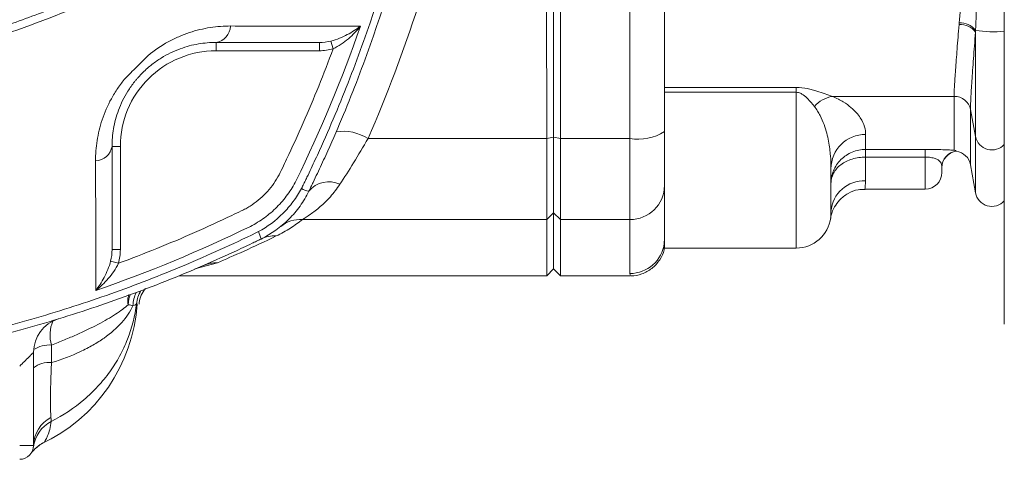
# Model space of a CAD drawing. Header units: millimetres. Extents: x 75 to 915, y -46 to 868.
# Tile 4 of 45: x 268 to 339, y -17 to 14. Entities that reach past the tile are written whole.
import ezdxf

# ---------------------------------------------------------------- set-up
doc = ezdxf.new("R2010")
doc.units = ezdxf.units.MM

msp = doc.modelspace()

# ---------------------------------------------------------------- linework, layer by layer
at = {"color": 7, "linetype": 'Continuous', "lineweight": 15}
for p, q in [((338.923, -7.559), (338.92, 99.441)), ((305.923, 5.844), (305.92, 86.036)), ((306.423, 5.945), (306.42, 85.935)), ((306.92, 86.036), (306.923, 5.845)), ((311.923, 5.845), (311.922, 37.912)), ((314.422, 38.013), (314.423, 6.346)), ((336.841, 13.531), (336.841, 5.982)), ((282.081, 12.781), (282.081, 12.181)), ((289.536, 12.781), (289.536, 12.181)), ((290.362, 12.882), (290.526, 12.32)), ((289.536, 12.181), (282.081, 12.181)), ((314.423, 9.527), (323.923, 9.528)), ((323.923, 9.528), (323.923, 9.182)), ((323.923, 9.182), (314.423, 9.182)), ((335.303, 8.886), (326.527, 8.886)), ((335.304, 4.999), (335.303, 8.886)), ((336.485, 7.929), (336.841, 5.982)), ((293.04, 5.844), (305.923, 5.844)), ((306.423, 5.945), (305.923, 5.844)), ((305.923, 0), (305.923, 5.844)), ((306.423, 5.945), (306.923, 5.845)), ((306.423, 0.49), (306.423, 5.945)), ((311.923, 5.845), (306.923, 5.845)), ((306.923, 5.845), (306.923, 0)), ((311.923, 0.001), (311.923, 5.845)), ((314.423, 6.346), (314.423, 2.45)), ((328.923, 6.142), (328.923, 5.059)), ((274.581, 5.28), (275.181, 5.28)), ((275.181, 5.28), (275.181, -2.175)), ((328.923, 5.059), (333.223, 5.059)), ((328.923, 4.505), (328.923, 5.059)), ((333.223, 4.505), (333.223, 5.059)), ((328.923, 4.505), (328.923, 2.783)), ((333.223, 4.505), (328.923, 4.505)), ((335.463, 4.93), (335.463, 4.941)), ((326.423, 3.668), (326.423, 0.578)), ((334.423, 3.752), (334.423, 3.391)), ((336.485, 3.949), (336.841, 1.932)), ((314.423, 2.45), (314.423, -1.401)), ((328.879, 2.191), (333.223, 2.191)), ((288.315, 0), (305.923, 0)), ((306.423, 0.49), (305.923, 0)), ((305.923, -4.06), (305.923, 0)), ((306.423, 0.49), (306.923, 0)), ((306.423, -3.56), (306.423, 0.49)), ((311.923, 0.001), (306.923, 0)), ((306.923, 0), (306.923, -4.06)), ((311.923, -3.899), (311.923, 0.001)), ((314.423, -1.401), (314.404, -1.709)), ((314.423, -2.06), (314.423, -1.524)), ((314.423, -2.06), (323.923, -2.059)), ((274.581, -2.175), (275.181, -2.175)), ((274.48, -3), (275.042, -3.164)), ((279.42, -4.061), (305.923, -4.06)), ((305.923, -4.06), (306.423, -3.56)), ((306.423, -3.56), (306.923, -4.06)), ((306.923, -4.06), (311.95, -4.06)), ((276.396, -6.103), (276.372, -6.092)), ((270.216, -9.059), (270.216, -10.327)), ((268.923, -9.573), (268.923, -16.311)), ((268.923, -16.311), (267.923, -16.311))]:
    msp.add_line(p, q, dxfattribs=at)
at = {"color": 8, "linetype": 'Continuous', "lineweight": 15}
for p, q in [((323.923, -2.059), (323.923, 9.182)), ((336.485, 7.929), (336.485, 3.949)), ((336.841, 5.982), (336.841, 1.932)), ((333.223, 2.191), (333.223, 4.505)), ((282.187, -3.118), (280.557, -3.562)), ((311.95, -3.999), (311.923, -3.899)), ((276.372, -6.092), (276.343, -6.081))]:
    msp.add_line(p, q, dxfattribs=at)
at = {"color": 8, "linetype": 'Continuous', "lineweight": 15, "flags": 128}
msp.add_lwpolyline([(275.888, -5.434), (275.801, -5.719), (275.74, -6.149)], dxfattribs=at)
at = {"color": 7, "linetype": 'Continuous', "lineweight": 15}
for centre, radius, start, end in [((281.87, 14.023), 1.261, 279.61992, 357.41788), ((335.762, 12.732), 1.342, 36.52875, 94.41835), ((335.753, 12.8), 1.394, 38.39472, 93.4684), ((282.081, 5.281), 6.9, 90.00162, 180.00162), ((326.955, 6.575), 2.35, 100.50052, 137.42814), ((335.319, 7.697), 1.189, 11.23013, 90.76272), ((291.223, 2.944), 3.423, 57.92508, 98.02878), ((312.522, 9.338), 3.545, 260.25806, 302.41765), ((328.91, 3.655), 2.487, 89.69846, 179.69522), ((273.338, 5.491), 1.261, 272.58532, 350.38362), ((335.623, 3.752), 1.2, 97.64003, 179.99927), ((335.623, 3.741), 1.2, 97.64333, 180.00162), ((335.304, 3.741), 1.2, 10.00162, 82.35991), ((333.223, 3.391), 1.2, 270.00162, 0.00162), ((289.138, 3.921), 1.919, 241.86665, 258.97055), ((290.214, 0.862), 1.862, 64.47289, 140.83911), ((311.948, 2.475), 2.475, 269.4201, 359.40805), ((328.784, 0.421), 2.366, 86.62825, 176.17462), ((338.023, 2.141), 1.2, 190.00162, 318.592), ((288.189, -2.306), 2.31, 86.87599, 128.7278), ((323.923, 0.441), 2.5, 270.00162, 352.78357), ((283.425, -1.784), 1.937, 11.1784, 28.11891), ((286.289, -3.389), 2.203, 86.52033, 115.94402), ((282.134, -5.487), 2.369, 88.72132, 113.41101), ((278.629, -6.343), 2.3, 148.60983, 173.44759), ((264.423, -5.311), 12, 294.87616, 356.21957), ((271.423, -9.572), 2.5, 107.02027, 180.00162), ((270.035, -12.061), 1.744, 84.02784, 129.61175), ((271.338, -16.725), 2.44, 117.91768, 173.03641), ((271.228, -16.345), 2.305, 117.18909, 179.16293), ((267.923, -16.311), 1, 270.00162, 0.00162), ((270.773, -18.341), 2.499, 133.56366, 144.54563)]:
    msp.add_arc(centre, radius, start, end, dxfattribs=at)
at = {"color": 8, "linetype": 'Continuous', "lineweight": 15}
for centre, radius, start, end in [((338.08, 20.149), 6.6, 259.22165, 277.33285), ((338.027, 6.234), 1.212, 192.00118, 317.63293), ((311.924, -1.399), 2.499, 269.9805, 352.89203), ((278.448, -6.308), 2.357, 153.85898, 177.87812), ((272.758, -8.324), 2.646, 158.105, 196.1327), ((270.073, -11.201), 2.146, 86.18107, 122.18515), ((270.774, -18.341), 2.499, 115.96874, 133.5635)]:
    msp.add_arc(centre, radius, start, end, dxfattribs=at)
at = {"color": 7, "linetype": 'Continuous', "lineweight": 15}
for points, knots in [([(288.327, 2.409), (288.355, 2.461), (288.379, 2.515), (288.431, 2.621), (288.509, 2.781), (288.688, 3.153), (289.044, 3.901), (289.738, 5.402), (290.306, 6.7), (291.404, 9.313), (292.087, 11.076), (293.985, 16.423), (295.037, 20.026), (296.725, 27.304), (297.362, 30.98), (298.004, 36.548), (298.166, 38.414), (298.328, 41.226), (298.369, 42.166), (298.423, 44.05), (298.437, 44.996), (298.437, 49.724), (298.218, 53.469), (297.362, 60.891), (296.726, 64.566), (295.459, 70.028), (294.985, 71.839), (293.931, 75.445), (293.35, 77.241), (292.084, 80.806), (291.402, 82.568), (290.303, 85.179), (289.925, 86.045), (289.144, 87.765), (288.74, 88.622), (288.325, 89.47)], [0, 0, 0, 0, 0.001953, 0.001953, 0.003906, 0.007813, 0.015625, 0.03125, 0.0625, 0.0625, 0.125, 0.125, 0.25, 0.25, 0.375, 0.375, 0.4375, 0.4375, 0.46875, 0.46875, 0.5, 0.5, 0.625, 0.625, 0.75, 0.75, 0.8125, 0.8125, 0.875, 0.875, 0.9375, 0.9375, 0.96875, 0.96875, 1, 1, 1, 1]), ([(288.768, 89.841), (288.82, 89.734), (288.873, 89.627), (288.976, 89.412), (289.132, 89.09), (289.49, 88.337), (290.19, 86.823), (290.761, 85.514), (291.867, 82.88), (292.554, 81.103), (293.826, 77.508), (294.41, 75.696), (295.468, 72.059), (295.944, 70.231), (297.213, 64.722), (297.85, 61.015), (298.704, 53.531), (298.921, 49.754), (298.922, 44.035), (298.867, 42.133), (298.651, 38.352), (298.49, 36.471), (297.849, 30.855), (297.213, 27.148), (295.521, 19.806), (294.465, 16.172), (292.556, 10.778), (291.869, 9), (290.764, 6.365), (290.383, 5.492), (289.792, 4.191), (289.492, 3.542), (289.134, 2.789), (288.979, 2.467), (288.875, 2.252), (288.823, 2.145), (288.771, 2.038)], [0, 0, 0, 0, 0.003906, 0.003906, 0.007813, 0.015625, 0.03125, 0.0625, 0.0625, 0.125, 0.125, 0.1875, 0.1875, 0.25, 0.25, 0.375, 0.375, 0.5, 0.5, 0.5625, 0.5625, 0.625, 0.625, 0.75, 0.75, 0.875, 0.875, 0.9375, 0.9375, 0.96875, 0.96875, 0.984375, 0.992188, 0.996094, 0.996094, 1, 1, 1, 1]), ([(301.421, 45.94), (301.422, 44.197), (301.376, 42.456), (301.194, 38.981), (301.058, 37.245), (300.514, 32.054), (299.976, 28.651), (298.564, 21.953), (297.69, 18.658), (295.614, 12.172), (294.411, 8.982), (293.04, 5.844)], [0, 0, 0, 0, 0.125, 0.125, 0.25, 0.25, 0.5, 0.5, 0.75, 0.75, 1, 1, 1, 1]), ([(211.75, 15.556), (212.958, 15.063), (214.179, 14.6), (216.641, 13.736), (217.884, 13.334), (221.633, 12.223), (224.153, 11.612), (229.229, 10.642), (231.786, 10.282), (235.65, 9.933), (236.942, 9.848), (239.537, 9.742), (240.842, 9.722), (244.753, 9.758), (247.342, 9.912), (252.482, 10.472), (255.033, 10.879), (258.833, 11.678), (260.095, 11.976), (262.61, 12.636), (263.864, 12.999), (266.352, 13.787), (267.586, 14.211), (269.421, 14.894), (270.03, 15.129), (270.787, 15.432), (270.939, 15.494), (271.165, 15.586), (271.241, 15.617), (271.382, 15.7), (271.448, 15.75), (271.567, 15.861), (271.621, 15.924), (271.712, 16.06), (271.749, 16.131), (271.841, 16.356), (271.901, 16.506), (271.962, 16.656)], [0, 0, 0, 0, 0.0625, 0.0625, 0.125, 0.125, 0.25, 0.25, 0.375, 0.375, 0.4375, 0.4375, 0.5, 0.5, 0.625, 0.625, 0.75, 0.75, 0.8125, 0.8125, 0.875, 0.875, 0.9375, 0.9375, 0.96875, 0.96875, 0.976563, 0.976563, 0.980469, 0.980469, 0.984375, 0.984375, 0.988281, 0.988281, 0.992188, 0.992188, 1, 1, 1, 1]), ([(271.388, 15.065), (269.007, 14.093), (266.581, 13.239), (261.654, 11.768), (259.17, 11.157), (251.669, 9.689), (246.599, 9.193), (236.316, 9.188), (231.246, 9.68), (223.75, 11.139), (221.27, 11.746), (216.346, 13.21), (213.917, 14.063), (211.535, 15.031)], [0, 0, 0, 0, 0.125, 0.125, 0.25, 0.25, 0.5, 0.5, 0.75, 0.75, 0.875, 0.875, 1, 1, 1, 1]), ([(277.173, 11.825), (277.645, 12.219), (278.136, 12.549), (278.886, 12.961), (279.139, 13.085), (279.649, 13.307), (279.905, 13.405), (280.667, 13.659), (281.168, 13.777), (282.159, 13.932), (282.65, 13.968), (283.13, 13.967)], [0, 0, 0, 0, 0.25, 0.25, 0.375, 0.375, 0.5, 0.5, 0.75, 0.75, 1, 1, 1, 1]), ([(283.13, 13.967), (284.84, 13.962), (286.477, 13.959), (289.601, 13.956), (291.089, 13.955), (292.494, 13.956)], [0, 0, 0, 0, 0.5, 0.5, 1, 1, 1, 1]), ([(290.362, 12.882), (290.579, 12.937), (290.782, 13.007), (291.174, 13.163), (291.363, 13.25), (291.717, 13.435), (291.884, 13.533), (292.202, 13.738), (292.354, 13.846), (292.494, 13.956)], [0, 0, 0, 0, 0.25, 0.25, 0.5, 0.5, 0.75, 0.75, 1, 1, 1, 1]), ([(290.526, 12.32), (290.731, 12.416), (290.921, 12.53), (291.287, 12.777), (291.461, 12.912), (291.788, 13.192), (291.941, 13.338), (292.231, 13.64), (292.368, 13.798), (292.494, 13.956)], [0, 0, 0, 0, 0.25, 0.25, 0.5, 0.5, 0.75, 0.75, 1, 1, 1, 1]), ([(335.303, 8.886), (335.303, 8.98), (335.306, 9.092), (335.315, 9.35), (335.321, 9.496), (335.348, 9.981), (335.373, 10.364), (335.421, 11.03), (335.439, 11.269), (335.477, 11.77), (335.498, 12.031), (335.562, 12.849), (335.609, 13.437), (335.659, 14.07)], [0, 0, 0, 0, 0.125, 0.125, 0.25, 0.25, 0.5, 0.5, 0.625, 0.625, 0.75, 0.75, 1, 1, 1, 1]), ([(336.841, 13.531), (336.791, 12.846), (336.744, 12.21), (336.68, 11.326), (336.66, 11.044), (336.622, 10.503), (336.604, 10.246), (336.555, 9.526), (336.53, 9.112), (336.503, 8.589), (336.497, 8.431), (336.487, 8.152), (336.485, 8.031), (336.485, 7.929)], [0, 0, 0, 0, 0.25, 0.25, 0.375, 0.375, 0.5, 0.5, 0.75, 0.75, 0.875, 0.875, 1, 1, 1, 1]), ([(282.081, 12.781), (281.669, 12.781), (281.244, 12.747), (280.378, 12.598), (279.936, 12.484), (279.259, 12.233), (279.03, 12.136), (278.576, 11.916), (278.351, 11.792), (277.903, 11.515), (277.681, 11.36), (277.351, 11.102), (277.242, 11.013), (277.021, 10.819), (276.908, 10.713), (276.687, 10.494), (276.582, 10.382), (276.432, 10.214), (276.383, 10.157), (276.291, 10.048), (276.246, 9.993), (276.028, 9.718), (275.871, 9.494), (275.585, 9.039), (275.459, 8.81), (275.235, 8.353), (275.137, 8.124), (274.967, 7.668), (274.895, 7.441), (274.776, 6.994), (274.728, 6.774), (274.615, 6.12), (274.581, 5.695), (274.581, 5.28)], [0, 0, 0, 0, 0.125, 0.125, 0.25, 0.25, 0.3125, 0.3125, 0.375, 0.375, 0.4375, 0.4375, 0.46875, 0.46875, 0.5, 0.5, 0.53125, 0.53125, 0.546875, 0.546875, 0.5625, 0.5625, 0.625, 0.625, 0.6875, 0.6875, 0.75, 0.75, 0.8125, 0.8125, 0.875, 0.875, 1, 1, 1, 1]), ([(289.536, 12.781), (288.388, 12.781), (287.191, 12.781), (284.705, 12.781), (283.416, 12.781), (282.081, 12.781)], [0, 0, 0, 0, 0.5, 0.5, 1, 1, 1, 1]), ([(275.042, -3.164), (276.895, -2.478), (278.724, -1.738), (281.433, -0.544), (282.33, -0.132), (283.445, 0.399), (283.667, 0.507), (284, 0.669), (284.111, 0.723), (284.327, 0.84), (284.432, 0.901), (284.948, 1.226), (285.326, 1.534), (285.838, 2.071), (285.999, 2.263), (286.289, 2.656), (286.421, 2.858), (286.657, 3.277), (286.758, 3.495), (286.967, 3.926), (287.484, 5.008), (287.982, 6.098), (289.138, 8.734), (289.859, 10.517), (290.526, 12.32)], [0, 0, 0, 0, 0.25, 0.25, 0.375, 0.375, 0.40625, 0.40625, 0.421875, 0.421875, 0.4375, 0.4375, 0.5, 0.5, 0.53125, 0.53125, 0.5625, 0.5625, 0.59375, 0.59375, 0.625, 0.75, 0.75, 1, 1, 1, 1]), ([(275.537, 10.189), (275.675, 10.318), (275.808, 10.456), (276.078, 10.73), (276.215, 10.868), (276.491, 11.144), (276.631, 11.283), (276.906, 11.554), (277.043, 11.688), (277.173, 11.825)], [0, 0, 0, 0, 0.25, 0.25, 0.5, 0.5, 0.75, 0.75, 1, 1, 1, 1]), ([(273.395, 4.232), (273.394, 4.71), (273.429, 5.197), (273.583, 6.186), (273.701, 6.688), (274.041, 7.708), (274.26, 8.218), (274.674, 8.972), (274.826, 9.223), (275.076, 9.59), (275.163, 9.712), (275.344, 9.952), (275.44, 10.073), (275.537, 10.189)], [0, 0, 0, 0, 0.25, 0.25, 0.5, 0.5, 0.75, 0.75, 0.875, 0.875, 0.9375, 0.9375, 1, 1, 1, 1]), ([(323.923, 9.528), (324.201, 9.528), (324.473, 9.494), (324.845, 9.42), (324.964, 9.391), (325.192, 9.33), (325.301, 9.298), (325.615, 9.201), (325.81, 9.134), (326.182, 9.005), (326.358, 8.943), (326.527, 8.886)], [0, 0, 0, 0, 0.25, 0.25, 0.375, 0.375, 0.5, 0.5, 0.75, 0.75, 1, 1, 1, 1]), ([(325.225, 8.165), (325.085, 8.339), (324.934, 8.524), (324.656, 8.806), (324.556, 8.901), (324.368, 9.036), (324.299, 9.079), (324.135, 9.152), (324.033, 9.182), (323.923, 9.182)], [0, 0, 0, 0, 0.5, 0.5, 0.75, 0.75, 0.875, 0.875, 1, 1, 1, 1]), ([(326.527, 8.886), (326.842, 8.756), (327.094, 8.623), (327.529, 8.357), (327.71, 8.224), (328.178, 7.83), (328.386, 7.581), (328.69, 7.114), (328.784, 6.897), (328.901, 6.494), (328.923, 6.309), (328.923, 6.142)], [0, 0, 0, 0, 0.125, 0.125, 0.25, 0.25, 0.5, 0.5, 0.75, 0.75, 1, 1, 1, 1]), ([(326.423, 3.668), (326.423, 3.95), (326.413, 4.257), (326.36, 4.919), (326.317, 5.274), (326.175, 6.029), (326.077, 6.43), (325.849, 7.065), (325.759, 7.281), (325.536, 7.719), (325.404, 7.942), (325.225, 8.165)], [0, 0, 0, 0, 0.25, 0.25, 0.5, 0.5, 0.75, 0.75, 0.875, 0.875, 1, 1, 1, 1]), ([(293.04, 5.844), (292.693, 5.24), (292.343, 4.653), (291.664, 3.549), (291.334, 3.028), (291.017, 2.542)], [0, 0, 0, 0, 0.5, 0.5, 1, 1, 1, 1]), ([(274.581, 5.28), (274.581, 3.946), (274.581, 2.657), (274.581, 0.171), (274.581, -1.027), (274.581, -2.175)], [0, 0, 0, 0, 0.5, 0.5, 1, 1, 1, 1]), ([(328.923, 5.059), (328.587, 5.059), (328.255, 4.991), (327.799, 4.801), (327.652, 4.722), (327.38, 4.54), (327.255, 4.436), (327.024, 4.205), (326.922, 4.079), (326.745, 3.813), (326.669, 3.672), (326.485, 3.226), (326.423, 2.912), (326.423, 2.592)], [0, 0, 0, 0, 0.25, 0.25, 0.375, 0.375, 0.5, 0.5, 0.625, 0.625, 0.75, 0.75, 1, 1, 1, 1]), ([(335.304, 4.999), (335.216, 5.006), (335.108, 5.013), (334.837, 5.027), (334.68, 5.033), (334.315, 5.045), (334.116, 5.05), (333.679, 5.057), (333.454, 5.059), (333.223, 5.059)], [0, 0, 0, 0, 0.25, 0.25, 0.5, 0.5, 0.75, 0.75, 1, 1, 1, 1]), ([(335.463, 4.941), (335.463, 4.946), (335.457, 4.954), (335.422, 4.969), (335.406, 4.975), (335.364, 4.987), (335.336, 4.994), (335.304, 4.999)], [0, 0, 0, 0, 0.5, 0.5, 0.75, 0.75, 1, 1, 1, 1]), ([(328.923, 4.505), (328.588, 4.505), (328.256, 4.456), (327.8, 4.316), (327.653, 4.257), (327.381, 4.121), (327.255, 4.043), (327.025, 3.867), (326.922, 3.77), (326.745, 3.564), (326.669, 3.454), (326.484, 3.102), (326.423, 2.851), (326.423, 2.592)], [0, 0, 0, 0, 0.25, 0.25, 0.375, 0.375, 0.5, 0.5, 0.625, 0.625, 0.75, 0.75, 1, 1, 1, 1]), ([(333.223, 4.505), (333.292, 4.505), (333.359, 4.502), (333.491, 4.493), (333.556, 4.485), (333.736, 4.458), (333.841, 4.433), (334.016, 4.373), (334.087, 4.338), (334.201, 4.265), (334.244, 4.227), (334.348, 4.11), (334.382, 4.03), (334.419, 3.88), (334.423, 3.811), (334.423, 3.752)], [0, 0, 0, 0, 0.0625, 0.0625, 0.125, 0.125, 0.25, 0.25, 0.375, 0.375, 0.5, 0.5, 0.75, 0.75, 1, 1, 1, 1]), ([(273.406, -5.132), (273.407, -3.728), (273.407, -2.241), (273.403, 0.885), (273.4, 2.522), (273.395, 4.232)], [0, 0, 0, 0, 0.5, 0.5, 1, 1, 1, 1]), ([(287.857, 2.803), (287.768, 2.627), (287.67, 2.453), (287.464, 2.117), (287.354, 1.954), (287.007, 1.475), (286.748, 1.172), (286.189, 0.614), (285.891, 0.358), (285.412, 0.01), (285.247, -0.1), (284.909, -0.308), (284.735, -0.406), (284.559, -0.494)], [0, 0, 0, 0, 0.125, 0.125, 0.25, 0.25, 0.5, 0.5, 0.75, 0.75, 0.875, 0.875, 1, 1, 1, 1]), ([(285.133, -0.871), (285.792, -0.52), (286.387, -0.08), (287.178, 0.712), (287.42, 0.993), (287.859, 1.587), (288.057, 1.899), (288.233, 2.229)], [0, 0, 0, 0, 0.5, 0.5, 0.75, 0.75, 1, 1, 1, 1]), ([(288.233, 2.229), (288.265, 2.289), (288.296, 2.348), (288.327, 2.408), (288.327, 2.408), (288.327, 2.408), (288.327, 2.409)], [0, 0, 0, 0, 0.0002029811, 0.0002029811, 0.0002029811, 0.0002030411, 0.0002030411, 0.0002030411, 0.0002030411]), ([(291.017, 2.542), (290.801, 2.211), (290.568, 1.915), (290.088, 1.38), (289.841, 1.141), (289.348, 0.714), (289.107, 0.529), (288.668, 0.219), (288.468, 0.092), (288.315, 0)], [0, 0, 0, 0, 0.25, 0.25, 0.5, 0.5, 0.75, 0.75, 1, 1, 1, 1]), ([(326.405, 0.126), (326.406, 0.131), (326.416, 0.188), (326.478, 0.466), (326.652, 0.905), (327.056, 1.463), (327.63, 1.904), (328.286, 2.174), (328.713, 2.162), (328.881, 2.157)], [0, 0, 0, 0, 0.0050723, 0.0516591, 0.2404016, 0.4091013, 0.6355495, 0.8564904, 1, 1, 1, 1]), ([(288.771, 2.038), (288.587, 1.663), (288.376, 1.308), (287.897, 0.638), (287.631, 0.323), (286.746, -0.563), (286.075, -1.042), (285.325, -1.408)], [0, 0, 0, 0, 0.25, 0.25, 0.5, 0.5, 1, 1, 1, 1]), ([(288.315, 0), (288.042, -0.218), (287.752, -0.426), (287.127, -0.823), (286.792, -1.012), (286.422, -1.19)], [0, 0, 0, 0, 0.5, 0.5, 1, 1, 1, 1]), ([(285.325, -1.408), (285.218, -1.461), (285.11, -1.513), (284.896, -1.617), (284.574, -1.772), (283.82, -2.13), (282.307, -2.83), (280.998, -3.402), (278.364, -4.507), (276.587, -5.194), (272.991, -6.467), (271.179, -7.05), (267.542, -8.108), (265.714, -8.584), (260.206, -9.854), (256.498, -10.49), (249.014, -11.344), (245.237, -11.562), (239.518, -11.562), (237.616, -11.507), (233.835, -11.292), (231.954, -11.131), (226.338, -10.49), (222.631, -9.853), (215.29, -8.161), (211.656, -7.106), (206.261, -5.197), (204.483, -4.51), (201.849, -3.404), (200.976, -3.023), (199.674, -2.433), (199.025, -2.133), (198.272, -1.775), (197.95, -1.619), (197.735, -1.515), (197.628, -1.463), (197.521, -1.411)], [0, 0, 0, 0, 0.003906, 0.003906, 0.007812, 0.015625, 0.03125, 0.0625, 0.0625, 0.125, 0.125, 0.1875, 0.1875, 0.25, 0.25, 0.375, 0.375, 0.5, 0.5, 0.5625, 0.5625, 0.625, 0.625, 0.75, 0.75, 0.875, 0.875, 0.9375, 0.9375, 0.96875, 0.96875, 0.984375, 0.992188, 0.996094, 0.996094, 1, 1, 1, 1]), ([(197.892, -0.968), (197.944, -0.995), (197.998, -1.02), (198.104, -1.071), (198.264, -1.149), (198.637, -1.329), (199.384, -1.684), (200.885, -2.379), (202.183, -2.946), (204.796, -4.044), (206.559, -4.727), (211.907, -6.626), (215.509, -7.677), (222.787, -9.365), (226.463, -10.002), (232.032, -10.644), (233.897, -10.806), (236.709, -10.968), (237.649, -11.009), (239.533, -11.064), (240.479, -11.077), (245.207, -11.077), (248.953, -10.858), (256.374, -10.003), (260.05, -9.366), (265.511, -8.099), (267.322, -7.625), (270.928, -6.571), (272.724, -5.99), (276.289, -4.725), (278.051, -4.042), (280.663, -2.944), (281.528, -2.565), (283.249, -1.784), (284.105, -1.38), (284.954, -0.965)], [0, 0, 0, 0, 0.001953, 0.001953, 0.003906, 0.007813, 0.015625, 0.03125, 0.0625, 0.0625, 0.125, 0.125, 0.25, 0.25, 0.375, 0.375, 0.4375, 0.4375, 0.46875, 0.46875, 0.5, 0.5, 0.625, 0.625, 0.75, 0.75, 0.8125, 0.8125, 0.875, 0.875, 0.9375, 0.9375, 0.96875, 0.96875, 1, 1, 1, 1]), ([(284.954, -0.965), (284.954, -0.965), (284.954, -0.965), (284.954, -0.965), (285.014, -0.934), (285.073, -0.903), (285.133, -0.871)], [-0.0000000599, -0.0000000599, -0.0000000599, -0.0000000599, 0, 0, 0, 0.0002023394, 0.0002023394, 0.0002023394, 0.0002023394]), ([(311.945, -4.05), (311.972, -4.054), (312.237, -4.086), (312.808, -3.949), (313.539, -3.57), (314.093, -2.946), (314.378, -2.367), (314.409, -2.038), (314.416, -1.961)], [0, 0, 0, 0, 0.025337, 0.24347, 0.475759, 0.712746, 0.93327, 1, 1, 1, 1]), ([(274.48, -3), (274.425, -3.217), (274.356, -3.421), (274.199, -3.813), (274.112, -4.001), (273.928, -4.355), (273.83, -4.522), (273.625, -4.841), (273.517, -4.992), (273.406, -5.132)], [0, 0, 0, 0, 0.25, 0.25, 0.5, 0.5, 0.75, 0.75, 1, 1, 1, 1]), ([(275.042, -3.164), (274.946, -3.369), (274.833, -3.559), (274.585, -3.925), (274.45, -4.099), (274.17, -4.425), (274.025, -4.579), (273.723, -4.869), (273.565, -5.006), (273.406, -5.132)], [0, 0, 0, 0, 0.25, 0.25, 0.5, 0.5, 0.75, 0.75, 1, 1, 1, 1]), ([(276.534, -6.107), (276.536, -6.07), (276.544, -5.92), (276.641, -5.485), (276.881, -5.136), (276.995, -4.971)], [0, 0, 0, 0, 0.1475752, 0.5986491, 1, 1, 1, 1]), ([(270.196, -14.569), (271.062, -14.133), (271.848, -13.61), (272.915, -12.704), (273.253, -12.379), (273.873, -11.705), (274.159, -11.354), (274.681, -10.625), (274.918, -10.246), (275.344, -9.463), (275.534, -9.056), (276.018, -7.817), (276.236, -6.957), (276.343, -6.081)], [0, 0, 0, 0, 0.25, 0.25, 0.375, 0.375, 0.5, 0.5, 0.625, 0.625, 0.75, 0.75, 1, 1, 1, 1]), ([(275.74, -6.149), (275.493, -6.374), (275.186, -6.606), (274.642, -6.963), (274.446, -7.083), (274.027, -7.327), (273.802, -7.451), (273.091, -7.824), (272.574, -8.072), (271.736, -8.443), (271.447, -8.567), (270.846, -8.814), (270.534, -8.937), (270.216, -9.059)], [0, 0, 0, 0, 0.25, 0.25, 0.375, 0.375, 0.5, 0.5, 0.75, 0.75, 0.875, 0.875, 1, 1, 1, 1]), ([(270.216, -10.327), (270.969, -10.101), (271.661, -9.838), (272.614, -9.391), (272.918, -9.232), (273.491, -8.902), (273.759, -8.731), (274.504, -8.202), (274.928, -7.828), (275.455, -7.238), (275.611, -7.037), (275.882, -6.632), (275.998, -6.428), (276.093, -6.221)], [0, 0, 0, 0, 0.25, 0.25, 0.375, 0.375, 0.5, 0.5, 0.75, 0.75, 0.875, 0.875, 1, 1, 1, 1]), ([(268.923, -9.573), (268.923, -9.573), (268.913, -9.583), (268.877, -9.622), (268.851, -9.65), (268.787, -9.718), (268.749, -9.758), (268.666, -9.843), (268.622, -9.89), (268.478, -10.037), (268.374, -10.141), (268.153, -10.358), (268.04, -10.467), (267.923, -10.576)], [0, 0, 0, 0, 0.125, 0.125, 0.25, 0.25, 0.375, 0.375, 0.5, 0.5, 0.75, 0.75, 1, 1, 1, 1]), ([(270.216, -10.327), (270.195, -10.772), (270.179, -11.199), (270.161, -11.812), (270.156, -12.013), (270.148, -12.397), (270.146, -12.579), (270.142, -12.925), (270.142, -13.088), (270.143, -13.396), (270.144, -13.54), (270.152, -13.929), (270.161, -14.137), (270.175, -14.294)], [0, 0, 0, 0, 0.25, 0.25, 0.375, 0.375, 0.5, 0.5, 0.625, 0.625, 0.75, 0.75, 1, 1, 1, 1]), ([(270.196, -14.569), (270.153, -14.987), (270.044, -15.348), (269.816, -15.886), (269.702, -16.059), (269.679, -16.094)], [0, 0, 0, 0, 0.5, 0.5, 1, 1, 1, 1]), ([(269.055, -16.534), (269.118, -16.474), (269.245, -16.354), (269.421, -16.237), (269.527, -16.175), (269.568, -16.153), (269.589, -16.141), (269.59, -16.141), (269.59, -16.141)], [0, 0, 0, 0, 0.298057, 0.595617, 0.712431, 0.798689, 0.892151, 1, 1, 1, 1])]:
    msp.add_open_spline(points, degree=3, knots=knots, dxfattribs=at)
for points in [[(335.669, 14.191), (335.729, 14.859), (335.829, 15.552), (335.9, 16.277)], [(336.961, 16.021), (336.926, 15.225), (336.876, 14.44), (336.846, 13.666)], [(292.494, 13.956), (291.175, 10.148), (289.626, 6.423), (287.857, 2.803)], [(335.659, 14.07), (335.662, 14.11), (335.665, 14.151), (335.669, 14.191)], [(336.846, 13.666), (336.844, 13.621), (336.842, 13.576), (336.841, 13.531)], [(289.536, 12.781), (289.816, 12.781), (290.091, 12.813), (290.362, 12.882)], [(290.526, 12.32), (290.203, 12.226), (289.873, 12.181), (289.536, 12.181)], [(284.559, -0.494), (280.936, -2.266), (277.217, -3.812), (273.406, -5.132)], [(286.422, -1.19), (284.757, -1.994), (283.302, -2.641), (282.187, -3.118)], [(274.48, -3), (274.549, -2.729), (274.581, -2.454), (274.581, -2.175)], [(275.181, -2.175), (275.181, -2.511), (275.137, -2.841), (275.042, -3.164)], [(276.093, -6.221), (276.044, -6.209), (275.937, -6.186), (275.809, -6.162), (275.74, -6.149)], [(276.343, -6.081), (276.328, -6.132), (276.244, -6.178), (276.093, -6.221)], [(270.175, -14.294), (270.186, -14.417), (270.188, -14.51), (270.196, -14.569)]]:
    msp.add_open_spline(points, degree=3, dxfattribs=at)
at = {"color": 8, "linetype": 'Continuous', "lineweight": 15}
for points, knots in [([(328.923, 2.783), (328.901, 2.54), (328.871, 2.188), (328.877, 2.243), (328.879, 2.261)], [0, 0, 0, 0, 0.691557, 1, 1, 1, 1]), ([(326.401, 0.126), (326.4, 0.111), (326.397, 0.062), (326.412, 0.368), (326.423, 0.578)], [0, 0, 0, 0, 0.3139203, 1, 1, 1, 1]), ([(275.74, -6.149), (275.722, -5.991), (275.694, -5.735), (275.773, -5.509), (275.803, -5.424)], [0, 0, 0, 0, 0.621524, 1, 1, 1, 1]), ([(269.679, -16.094), (269.678, -16.095), (269.672, -16.1), (269.605, -16.133), (269.55, -16.16)], [0, 0, 0, 0, 0.176944, 1, 1, 1, 1])]:
    msp.add_open_spline(points, degree=3, knots=knots, dxfattribs=at)

doc.saveas('drawing.dxf')
